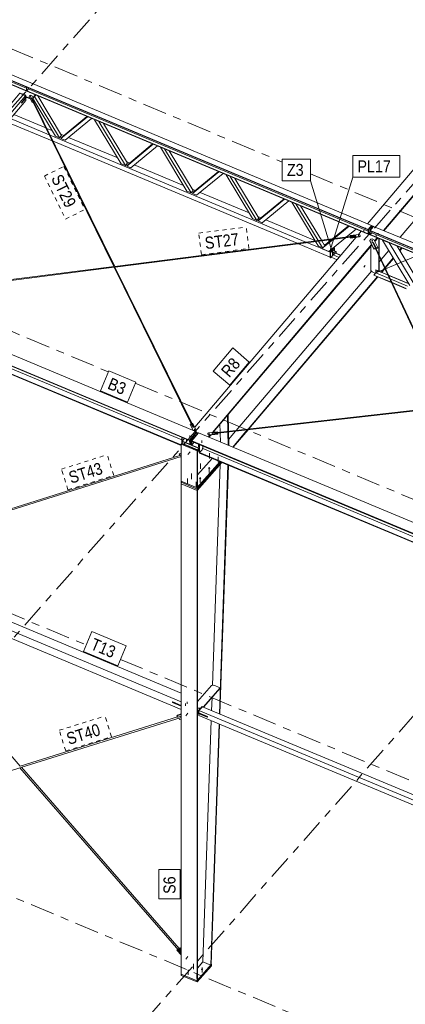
# Model space of a CAD drawing. Header units: millimetres. Extents: x -698 to 216, y -34 to 576.
# Tile 16 of 88: x -441 to -393, y 171 to 294. Entities that reach past the tile are written whole.
import ezdxf

# ---------------------------------------------------------------- set-up
doc = ezdxf.new("R2010")
doc.units = ezdxf.units.MM
for name, pattern in [('XKITLINE00', [0]), ('XKITLINE02', [4, 2, -2]), ('XKITLINE03', [6, 3, -1, 1, -1]), ('XKITLINE04', [3, 0.5, -0.5, 0.5, -0.5, 0.5, -0.5])]:
    doc.linetypes.add(name, pattern=pattern)
for name, color, linetype, lineweight in [('Element', 2, 'Continuous', 0), ('Spoina', 1, 'Continuous', 0), ('Znak elementu', 2, 'Continuous', 0), ('Śruba', 3, 'Continuous', 0)]:
    doc.layers.add(name, color=color, linetype=linetype, lineweight=lineweight)
doc.styles.add('ARIAL', font='ARIAL.TTF')

msp = doc.modelspace()

# ---------------------------------------------------------------- hatches: boundary and pattern name
at = {"layer": 'Śruba'}
for points in [[(-441.07, 284.85), (-441.08, 284.85), (-441.09, 284.86), (-441.1, 284.86), (-441.11, 284.87), (-441.12, 284.87), (-441.12, 284.88), (-441.12, 284.89), (-441.12, 284.9), (-441.12, 284.91), (-441.11, 284.91), (-441.11, 284.92), (-441.1, 284.93), (-441.09, 284.93), (-441.08, 284.93), (-441.06, 284.93), (-441.05, 284.93), (-441.04, 284.93), (-441.03, 284.93), (-441.02, 284.92), (-441.02, 284.92), (-441.01, 284.91), (-441.01, 284.9), (-441, 284.89), (-441.01, 284.89), (-441.01, 284.88), (-441.01, 284.87), (-441.02, 284.86), (-441.03, 284.86), (-441.04, 284.85), (-441.05, 284.85), (-441.06, 284.85)], [(-440.79, 284.73), (-440.8, 284.73), (-440.81, 284.74), (-440.82, 284.74), (-440.83, 284.75), (-440.83, 284.76), (-440.84, 284.76), (-440.84, 284.77), (-440.84, 284.78), (-440.83, 284.79), (-440.83, 284.79), (-440.82, 284.8), (-440.81, 284.81), (-440.8, 284.81), (-440.79, 284.81), (-440.78, 284.81), (-440.77, 284.81), (-440.76, 284.81), (-440.75, 284.81), (-440.74, 284.8), (-440.73, 284.8), (-440.72, 284.79), (-440.72, 284.78), (-440.72, 284.77), (-440.72, 284.77), (-440.72, 284.76), (-440.73, 284.75), (-440.74, 284.74), (-440.75, 284.74), (-440.76, 284.74), (-440.77, 284.73), (-440.78, 284.73)], [(-440.12, 284.57), (-440.13, 284.57), (-440.14, 284.58), (-440.15, 284.58), (-440.16, 284.59), (-440.16, 284.6), (-440.16, 284.6), (-440.17, 284.61), (-440.16, 284.62), (-440.16, 284.63), (-440.16, 284.64), (-440.15, 284.64), (-440.14, 284.65), (-440.13, 284.65), (-440.12, 284.65), (-440.11, 284.65), (-440.1, 284.65), (-440.09, 284.65), (-440.08, 284.65), (-440.07, 284.64), (-440.06, 284.64), (-440.05, 284.63), (-440.05, 284.62), (-440.05, 284.61), (-440.05, 284.61), (-440.05, 284.6), (-440.06, 284.59), (-440.07, 284.59), (-440.07, 284.58), (-440.08, 284.58), (-440.09, 284.57), (-440.11, 284.57)], [(-398.55, 267.8), (-398.56, 267.81), (-398.57, 267.81), (-398.58, 267.82), (-398.59, 267.82), (-398.59, 267.83), (-398.6, 267.84), (-398.6, 267.84), (-398.6, 267.85), (-398.59, 267.86), (-398.59, 267.87), (-398.58, 267.87), (-398.57, 267.88), (-398.56, 267.88), (-398.55, 267.89), (-398.54, 267.89), (-398.53, 267.89), (-398.52, 267.88), (-398.51, 267.88), (-398.5, 267.88), (-398.49, 267.87), (-398.49, 267.86), (-398.48, 267.86), (-398.48, 267.85), (-398.48, 267.84), (-398.49, 267.83), (-398.49, 267.82), (-398.5, 267.82), (-398.51, 267.81), (-398.52, 267.81), (-398.53, 267.81), (-398.54, 267.8)], [(-399.19, 267.2), (-399.2, 267.2), (-399.21, 267.2), (-399.22, 267.21), (-399.22, 267.21), (-399.23, 267.22), (-399.23, 267.23), (-399.23, 267.23), (-399.23, 267.24), (-399.23, 267.25), (-399.22, 267.26), (-399.22, 267.26), (-399.21, 267.27), (-399.2, 267.27), (-399.19, 267.28), (-399.18, 267.28), (-399.16, 267.28), (-399.15, 267.27), (-399.14, 267.27), (-399.13, 267.27), (-399.13, 267.26), (-399.12, 267.25), (-399.12, 267.25), (-399.12, 267.24), (-399.12, 267.23), (-399.12, 267.22), (-399.13, 267.21), (-399.13, 267.21), (-399.14, 267.2), (-399.15, 267.2), (-399.16, 267.2), (-399.17, 267.19)], [(-397.48, 266.54), (-397.49, 266.54), (-397.5, 266.54), (-397.51, 266.55), (-397.52, 266.55), (-397.53, 266.55), (-397.53, 266.56), (-397.54, 266.56), (-397.55, 266.56), (-397.55, 266.57), (-397.56, 266.57), (-397.56, 266.58), (-397.56, 266.59), (-397.57, 266.59), (-397.57, 266.6), (-397.57, 266.6), (-397.57, 266.61), (-397.57, 266.62), (-397.57, 266.62), (-397.56, 266.63), (-397.56, 266.64), (-397.55, 266.64), (-397.55, 266.65), (-397.54, 266.65), (-397.54, 266.66), (-397.53, 266.66), (-397.52, 266.66), (-397.51, 266.67), (-397.51, 266.67), (-397.5, 266.67), (-397.49, 266.67), (-397.48, 266.67), (-397.47, 266.67), (-397.46, 266.67), (-397.45, 266.67), (-397.44, 266.67), (-397.44, 266.67), (-397.43, 266.66), (-397.42, 266.66), (-397.41, 266.65), (-397.41, 266.65), (-397.4, 266.64), (-397.4, 266.64), (-397.39, 266.63), (-397.39, 266.63), (-397.39, 266.62), (-397.39, 266.62), (-397.39, 266.61), (-397.39, 266.6), (-397.39, 266.6), (-397.39, 266.59), (-397.39, 266.58), (-397.4, 266.58), (-397.4, 266.57), (-397.41, 266.57), (-397.41, 266.56), (-397.42, 266.56), (-397.43, 266.55), (-397.43, 266.55), (-397.44, 266.55), (-397.45, 266.55), (-397.46, 266.54), (-397.47, 266.54), (-397.48, 266.54)], [(-396.98, 267.15), (-396.99, 267.15), (-397, 267.16), (-397.01, 267.16), (-397.02, 267.17), (-397.03, 267.17), (-397.03, 267.18), (-397.03, 267.19), (-397.03, 267.2), (-397.03, 267.21), (-397.02, 267.21), (-397.02, 267.22), (-397.01, 267.22), (-397, 267.23), (-396.99, 267.23), (-396.97, 267.23), (-396.96, 267.23), (-396.95, 267.23), (-396.94, 267.23), (-396.93, 267.22), (-396.93, 267.22), (-396.92, 267.21), (-396.92, 267.2), (-396.92, 267.19), (-396.92, 267.18), (-396.92, 267.18), (-396.92, 267.17), (-396.93, 267.16), (-396.94, 267.16), (-396.95, 267.15), (-396.96, 267.15), (-396.97, 267.15)], [(-402.19, 264.94), (-402.18, 264.93), (-402.17, 264.92), (-402.17, 264.91), (-402.17, 264.9), (-402.17, 264.89), (-402.17, 264.89), (-402.17, 264.88), (-402.18, 264.88), (-402.19, 264.87), (-402.2, 264.87), (-402.2, 264.87), (-402.21, 264.88), (-402.22, 264.88), (-402.23, 264.89), (-402.24, 264.89), (-402.25, 264.9), (-402.26, 264.91), (-402.26, 264.92), (-402.27, 264.93), (-402.27, 264.94), (-402.27, 264.94), (-402.27, 264.95), (-402.26, 264.96), (-402.26, 264.96), (-402.25, 264.97), (-402.24, 264.97), (-402.23, 264.97), (-402.22, 264.96), (-402.21, 264.96), (-402.2, 264.95), (-402.19, 264.95)], [(-396.86, 262.71), (-396.85, 262.7), (-396.85, 262.69), (-396.84, 262.69), (-396.84, 262.68), (-396.84, 262.67), (-396.84, 262.66), (-396.85, 262.66), (-396.85, 262.65), (-396.86, 262.65), (-396.87, 262.65), (-396.88, 262.65), (-396.89, 262.65), (-396.9, 262.65), (-396.91, 262.66), (-396.91, 262.67), (-396.92, 262.67), (-396.93, 262.68), (-396.93, 262.69), (-396.94, 262.7), (-396.94, 262.71), (-396.94, 262.72), (-396.94, 262.73), (-396.93, 262.73), (-396.93, 262.74), (-396.92, 262.74), (-396.91, 262.74), (-396.9, 262.74), (-396.89, 262.74), (-396.89, 262.73), (-396.88, 262.73), (-396.87, 262.72)], [(-419.68, 243.04), (-419.69, 243.04), (-419.7, 243.04), (-419.71, 243.05), (-419.72, 243.05), (-419.72, 243.06), (-419.73, 243.07), (-419.73, 243.08), (-419.73, 243.08), (-419.73, 243.09), (-419.72, 243.1), (-419.71, 243.11), (-419.7, 243.11), (-419.69, 243.12), (-419.68, 243.12), (-419.67, 243.12), (-419.66, 243.12), (-419.65, 243.12), (-419.64, 243.11), (-419.63, 243.11), (-419.62, 243.1), (-419.62, 243.09), (-419.61, 243.09), (-419.61, 243.08), (-419.61, 243.07), (-419.62, 243.06), (-419.62, 243.06), (-419.63, 243.05), (-419.64, 243.04), (-419.65, 243.04), (-419.66, 243.04), (-419.67, 243.04)], [(-417.82, 242.49), (-417.83, 242.49), (-417.84, 242.49), (-417.85, 242.5), (-417.86, 242.5), (-417.86, 242.51), (-417.87, 242.52), (-417.87, 242.52), (-417.87, 242.53), (-417.86, 242.54), (-417.86, 242.55), (-417.85, 242.55), (-417.84, 242.56), (-417.83, 242.56), (-417.82, 242.57), (-417.81, 242.57), (-417.8, 242.57), (-417.79, 242.56), (-417.78, 242.56), (-417.77, 242.56), (-417.76, 242.55), (-417.76, 242.54), (-417.75, 242.54), (-417.75, 242.53), (-417.75, 242.52), (-417.76, 242.51), (-417.76, 242.5), (-417.77, 242.5), (-417.78, 242.49), (-417.79, 242.49), (-417.8, 242.49), (-417.81, 242.48)], [(-420.67, 241.68), (-420.68, 241.68), (-420.68, 241.68), (-420.69, 241.68), (-420.7, 241.68), (-420.7, 241.69), (-420.71, 241.69), (-420.71, 241.69), (-420.72, 241.7), (-420.72, 241.7), (-420.73, 241.7), (-420.73, 241.71), (-420.73, 241.71), (-420.74, 241.72), (-420.74, 241.72), (-420.74, 241.73), (-420.74, 241.73), (-420.74, 241.74), (-420.73, 241.74), (-420.73, 241.75), (-420.73, 241.75), (-420.73, 241.76), (-420.72, 241.76), (-420.72, 241.77), (-420.71, 241.77), (-420.71, 241.77), (-420.7, 241.78), (-420.69, 241.78), (-420.69, 241.78), (-420.68, 241.78), (-420.67, 241.78), (-420.66, 241.78), (-420.66, 241.78), (-420.65, 241.78), (-420.64, 241.78), (-420.64, 241.78), (-420.63, 241.78), (-420.62, 241.78), (-420.62, 241.77), (-420.61, 241.77), (-420.61, 241.77), (-420.6, 241.76), (-420.6, 241.76), (-420.59, 241.75), (-420.59, 241.75), (-420.59, 241.74), (-420.59, 241.74), (-420.59, 241.73), (-420.59, 241.73), (-420.59, 241.72), (-420.59, 241.72), (-420.59, 241.71), (-420.6, 241.71), (-420.6, 241.7), (-420.6, 241.7), (-420.61, 241.69), (-420.61, 241.69), (-420.62, 241.69), (-420.63, 241.68), (-420.63, 241.68), (-420.64, 241.68), (-420.65, 241.68), (-420.65, 241.68), (-420.66, 241.68)], [(-419.17, 241.05), (-419.18, 241.05), (-419.19, 241.05), (-419.19, 241.06), (-419.2, 241.06), (-419.21, 241.06), (-419.21, 241.06), (-419.22, 241.07), (-419.22, 241.07), (-419.23, 241.07), (-419.23, 241.08), (-419.24, 241.08), (-419.24, 241.09), (-419.24, 241.09), (-419.24, 241.1), (-419.24, 241.1), (-419.24, 241.11), (-419.24, 241.11), (-419.24, 241.12), (-419.24, 241.12), (-419.23, 241.13), (-419.23, 241.13), (-419.23, 241.14), (-419.22, 241.14), (-419.21, 241.15), (-419.21, 241.15), (-419.2, 241.15), (-419.2, 241.15), (-419.19, 241.16), (-419.18, 241.16), (-419.18, 241.16), (-419.17, 241.16), (-419.16, 241.16), (-419.15, 241.16), (-419.15, 241.16), (-419.14, 241.16), (-419.13, 241.15), (-419.13, 241.15), (-419.12, 241.15), (-419.11, 241.14), (-419.11, 241.14), (-419.1, 241.14), (-419.1, 241.13), (-419.1, 241.13), (-419.1, 241.12), (-419.09, 241.12), (-419.09, 241.11), (-419.09, 241.11), (-419.09, 241.1), (-419.09, 241.1), (-419.09, 241.09), (-419.1, 241.09), (-419.1, 241.08), (-419.1, 241.08), (-419.11, 241.07), (-419.11, 241.07), (-419.12, 241.07), (-419.12, 241.06), (-419.13, 241.06), (-419.14, 241.06), (-419.14, 241.06), (-419.15, 241.05), (-419.16, 241.05), (-419.17, 241.05)], [(-417.84, 238.13), (-417.85, 238.13), (-417.86, 238.13), (-417.88, 238.13), (-417.89, 238.14), (-417.9, 238.14), (-417.91, 238.15), (-417.92, 238.15), (-417.93, 238.16), (-417.94, 238.17), (-417.94, 238.17), (-417.95, 238.18), (-417.95, 238.19), (-417.96, 238.2), (-417.96, 238.21), (-417.96, 238.22), (-417.96, 238.23), (-417.96, 238.23), (-417.95, 238.24), (-417.95, 238.25), (-417.94, 238.26), (-417.94, 238.27), (-417.93, 238.27), (-417.92, 238.28), (-417.91, 238.29), (-417.9, 238.29), (-417.89, 238.3), (-417.88, 238.3), (-417.86, 238.3), (-417.85, 238.31), (-417.84, 238.31), (-417.83, 238.31), (-417.81, 238.31), (-417.8, 238.31), (-417.79, 238.3), (-417.77, 238.3), (-417.76, 238.3), (-417.75, 238.29), (-417.74, 238.29), (-417.73, 238.28), (-417.72, 238.27), (-417.72, 238.27), (-417.71, 238.26), (-417.7, 238.25), (-417.7, 238.24), (-417.7, 238.23), (-417.69, 238.23), (-417.69, 238.22), (-417.69, 238.21), (-417.7, 238.2), (-417.7, 238.19), (-417.7, 238.18), (-417.71, 238.17), (-417.72, 238.17), (-417.72, 238.16), (-417.73, 238.15), (-417.74, 238.15), (-417.75, 238.14), (-417.76, 238.14), (-417.77, 238.13), (-417.79, 238.13), (-417.8, 238.13), (-417.81, 238.13), (-417.83, 238.12)], [(-418.96, 236.85), (-418.98, 236.85), (-418.99, 236.85), (-419, 236.86), (-419.01, 236.86), (-419.02, 236.87), (-419.03, 236.87), (-419.04, 236.88), (-419.05, 236.88), (-419.06, 236.89), (-419.07, 236.9), (-419.07, 236.91), (-419.08, 236.91), (-419.08, 236.92), (-419.08, 236.93), (-419.08, 236.94), (-419.08, 236.95), (-419.08, 236.96), (-419.08, 236.97), (-419.07, 236.98), (-419.07, 236.98), (-419.06, 236.99), (-419.05, 237), (-419.04, 237.01), (-419.03, 237.01), (-419.02, 237.02), (-419.01, 237.02), (-419, 237.03), (-418.99, 237.03), (-418.98, 237.03), (-418.96, 237.03), (-418.95, 237.03), (-418.94, 237.03), (-418.92, 237.03), (-418.91, 237.03), (-418.9, 237.03), (-418.89, 237.02), (-418.88, 237.02), (-418.87, 237.01), (-418.86, 237.01), (-418.85, 237), (-418.84, 236.99), (-418.83, 236.98), (-418.83, 236.98), (-418.82, 236.97), (-418.82, 236.96), (-418.82, 236.95), (-418.82, 236.94), (-418.82, 236.93), (-418.82, 236.92), (-418.82, 236.91), (-418.83, 236.91), (-418.83, 236.9), (-418.84, 236.89), (-418.85, 236.88), (-418.86, 236.88), (-418.87, 236.87), (-418.88, 236.87), (-418.89, 236.86), (-418.9, 236.86), (-418.91, 236.85), (-418.92, 236.85), (-418.94, 236.85), (-418.95, 236.85)], [(-419.26, 207.94), (-419.28, 207.95), (-419.29, 207.95), (-419.29, 207.95), (-419.3, 207.96), (-419.31, 207.97), (-419.31, 207.98), (-419.31, 207.98), (-419.31, 207.99), (-419.31, 208), (-419.3, 208.01), (-419.29, 208.01), (-419.29, 208.02), (-419.28, 208.02), (-419.26, 208.02), (-419.25, 208.02), (-419.24, 208.02), (-419.23, 208.02), (-419.22, 208.02), (-419.21, 208.01), (-419.2, 208.01), (-419.2, 208), (-419.2, 207.99), (-419.19, 207.98), (-419.2, 207.98), (-419.2, 207.97), (-419.2, 207.96), (-419.21, 207.95), (-419.22, 207.95), (-419.23, 207.95), (-419.24, 207.94), (-419.25, 207.94)], [(-419.09, 208.14), (-419.1, 208.14), (-419.11, 208.15), (-419.12, 208.15), (-419.13, 208.16), (-419.13, 208.16), (-419.14, 208.17), (-419.14, 208.18), (-419.14, 208.19), (-419.13, 208.19), (-419.13, 208.2), (-419.12, 208.21), (-419.11, 208.21), (-419.1, 208.22), (-419.09, 208.22), (-419.08, 208.22), (-419.07, 208.22), (-419.06, 208.22), (-419.05, 208.21), (-419.04, 208.21), (-419.03, 208.2), (-419.03, 208.19), (-419.02, 208.19), (-419.02, 208.18), (-419.02, 208.17), (-419.03, 208.16), (-419.03, 208.16), (-419.04, 208.15), (-419.05, 208.15), (-419.06, 208.14), (-419.07, 208.14), (-419.08, 208.14)], [(-418.73, 175.64), (-418.74, 175.64), (-418.76, 175.64), (-418.77, 175.65), (-418.78, 175.65), (-418.79, 175.65), (-418.8, 175.66), (-418.81, 175.67), (-418.82, 175.67), (-418.83, 175.68), (-418.83, 175.69), (-418.84, 175.7), (-418.84, 175.7), (-418.85, 175.71), (-418.85, 175.72), (-418.85, 175.73), (-418.85, 175.74), (-418.85, 175.75), (-418.84, 175.76), (-418.84, 175.77), (-418.83, 175.77), (-418.83, 175.78), (-418.82, 175.79), (-418.81, 175.8), (-418.8, 175.8), (-418.79, 175.81), (-418.78, 175.81), (-418.77, 175.82), (-418.76, 175.82), (-418.74, 175.82), (-418.73, 175.82), (-418.72, 175.82), (-418.7, 175.82), (-418.69, 175.82), (-418.68, 175.82), (-418.67, 175.82), (-418.65, 175.81), (-418.64, 175.81), (-418.63, 175.8), (-418.62, 175.8), (-418.61, 175.79), (-418.61, 175.78), (-418.6, 175.77), (-418.59, 175.77), (-418.59, 175.76), (-418.59, 175.75), (-418.58, 175.74), (-418.58, 175.73), (-418.58, 175.72), (-418.59, 175.71), (-418.59, 175.7), (-418.59, 175.7), (-418.6, 175.69), (-418.61, 175.68), (-418.61, 175.67), (-418.62, 175.67), (-418.63, 175.66), (-418.64, 175.65), (-418.65, 175.65), (-418.67, 175.65), (-418.68, 175.64), (-418.69, 175.64), (-418.7, 175.64), (-418.72, 175.64)]]:
    msp.add_hatch(color=256, dxfattribs=at).paths.add_polyline_path(points, flags=17)

# ---------------------------------------------------------------- linework, layer by layer
at = {"layer": 'Element', "linetype": 'XKITLINE00', "lineweight": 0}
for p, q in [((-397.99, 267.98), (-483.23, 303.58)), ((-397.99, 267.93), (-483.23, 303.53)), ((-483.01, 303.3), (-440.63, 285.6)), ((-482.79, 304.09), (-397.56, 268.49)), ((-397.98, 267.46), (-483.22, 303.06)), ((-397.98, 267.41), (-483.21, 303.02)), ((-398.07, 268.7), (-376.15, 294.52)), ((-396.07, 267.86), (-374.16, 293.69)), ((-396.01, 267.84), (-374.1, 293.66)), ((-394.01, 267.01), (-374.89, 289.54)), ((-462.14, 260.59), (-441.45, 284.97)), ((-441.43, 284.99), (-441.45, 284.97)), ((-440.74, 284.67), (-441.45, 284.97)), ((-441.45, 284.97), (-440.74, 284.67)), ((-440.72, 284.69), (-441.43, 284.99)), ((-440.62, 285.28), (-440.63, 285.74)), ((-440.62, 285.28), (-440.57, 285.25)), ((-440.58, 285.72), (-440.57, 285.25)), ((-440.57, 285.25), (-440.45, 285.39)), ((-440.45, 285.39), (-440.37, 285.61)), ((-440.41, 285.51), (-397.99, 267.79)), ((-440.37, 285.61), (-440.37, 285.63)), ((-461.43, 260.29), (-440.74, 284.67)), ((-440.72, 284.08), (-461.05, 260.13)), ((-441.25, 283.75), (-440.64, 284.47)), ((-440.73, 284.41), (-441.25, 283.8)), ((-441.25, 283.73), (-440.73, 284.34)), ((-441.25, 283.8), (-441.25, 283.73)), ((-440.72, 284.69), (-440.74, 284.67)), ((-440.73, 284.41), (-440.74, 284.67)), ((-440.74, 284.67), (-440.73, 284.41)), ((-440.74, 284.35), (-440.73, 284.34)), ((-440.74, 284.35), (-440.73, 284.34)), ((-440.73, 284.41), (-440.71, 284.43)), ((-440.73, 284.37), (-440.71, 284.36)), ((-440.73, 284.34), (-440.71, 284.36)), ((-440.73, 284.34), (-440.72, 284.08)), ((-440.73, 284.34), (-440.72, 284.08)), ((-440.71, 284.43), (-440.72, 284.69)), ((-440.72, 284.57), (-440.25, 284.38)), ((-440.72, 284.5), (-440.24, 284.31)), ((-440.72, 284.08), (-440.71, 284.1)), ((-440.71, 284.46), (-440.69, 284.49)), ((-440.71, 284.36), (-440.71, 284.1)), ((-440.3, 284.63), (-440.25, 284.7)), ((-440.3, 284.57), (-440.3, 284.63)), ((-439.93, 283.88), (-440.3, 284.63)), ((-440.3, 284.57), (-439.93, 283.82)), ((-440.25, 284.7), (-440.07, 284.75)), ((-440.24, 284.31), (-440.25, 284.38)), ((-440.25, 284.38), (-440.21, 284.38)), ((-440.24, 284.31), (-440.18, 284.32)), ((-440.07, 284.75), (-439.97, 284.71)), ((-440.03, 284.35), (-440, 284.36)), ((-440.03, 284.35), (-439.81, 283.91)), ((-439.98, 284.37), (-440.02, 284.35)), ((-440.02, 284.35), (-440.02, 284.34)), ((-439.95, 284.37), (-439.98, 284.37)), ((-439.97, 284.71), (-439.6, 283.96)), ((-439.97, 284.37), (-439.94, 284.38)), ((-439.94, 284.35), (-439.95, 284.37)), ((-439.94, 284.35), (-439.94, 284.38)), ((-439.72, 283.93), (-439.94, 284.38)), ((-429.62, 263.38), (-439.94, 284.35)), ((-439.81, 283.91), (-439.93, 283.88)), ((-439.93, 283.82), (-439.93, 283.88)), ((-439.93, 283.82), (-439.81, 283.85)), ((-439.84, 284.45), (-439.79, 284.46)), ((-439.81, 284.39), (-439.79, 284.39)), ((-439.81, 283.85), (-439.81, 283.91)), ((-429.72, 263.37), (-439.81, 283.88)), ((-439.79, 284.46), (-439.53, 284.77)), ((-439.79, 284.39), (-439.48, 284.75)), ((-439.79, 284.39), (-439.79, 284.46)), ((-439.6, 283.96), (-439.72, 283.93)), ((-439.72, 283.9), (-439.72, 283.93)), ((-439.71, 283.88), (-439.6, 283.9)), ((-436.5, 279.4), (-439.62, 284.58)), ((-439.6, 283.9), (-439.6, 283.96)), ((-437.01, 279.61), (-439.6, 283.9)), ((-439.22, 284.64), (-436.24, 279.69)), ((-443.02, 281.38), (-437.44, 279.05)), ((-442.64, 281.83), (-437.81, 279.81)), ((-442.22, 282.32), (-438.23, 280.66)), ((-436.32, 279.33), (-433.01, 282.05)), ((-436.06, 279.62), (-433.08, 282.07)), ((-432.5, 281.83), (-435.8, 279.11)), ((-428.81, 276.19), (-432.12, 281.67)), ((-428.29, 275.97), (-431.6, 281.46)), ((-431.02, 281.21), (-428.03, 276.27)), ((-438.09, 280.6), (-437.45, 280.33)), ((-437.68, 279.76), (-405.75, 266.42)), ((-437.31, 279), (-406.85, 266.28)), ((-436.5, 279.4), (-437.01, 279.61)), ((-436.24, 279.69), (-436.5, 279.4)), ((-436.34, 279.87), (-435.96, 279.71)), ((-436.32, 279.33), (-436.06, 279.62)), ((-435.8, 279.11), (-436.32, 279.33)), ((-435.37, 279.47), (-429.24, 276.91)), ((-504.64, 278.34), (-419.41, 242.74)), ((-428.12, 275.9), (-424.81, 278.62)), ((-427.86, 276.19), (-424.88, 278.65)), ((-424.29, 278.4), (-427.6, 275.68)), ((-420.61, 272.76), (-423.92, 278.25)), ((-420.09, 272.55), (-423.4, 278.03)), ((-422.82, 277.79), (-419.83, 272.84)), ((-505.51, 277.33), (-420.27, 241.72)), ((-505.5, 277.27), (-420.27, 241.66)), ((-428.03, 276.27), (-428.29, 275.97)), ((-428.14, 276.45), (-427.75, 276.28)), ((-504.54, 275.87), (-421.33, 241.12)), ((-504.54, 275.81), (-421.33, 241.06)), ((-428.29, 275.97), (-428.81, 276.19)), ((-428.12, 275.9), (-427.86, 276.19)), ((-427.6, 275.68), (-428.12, 275.9)), ((-427.17, 276.04), (-421.04, 273.48)), ((-419.92, 272.47), (-416.61, 275.19)), ((-419.66, 272.77), (-416.67, 275.22)), ((-416.09, 274.98), (-419.4, 272.26)), ((-412.41, 269.34), (-415.72, 274.82)), ((-411.89, 269.12), (-415.2, 274.6)), ((-414.61, 274.36), (-411.63, 269.41)), ((-420.09, 272.55), (-420.61, 272.76)), ((-419.83, 272.84), (-420.09, 272.55)), ((-419.94, 273.02), (-419.55, 272.86)), ((-419.92, 272.47), (-419.66, 272.77)), ((-418.97, 272.61), (-412.84, 270.05)), ((-419.4, 272.26), (-419.92, 272.47)), ((-411.72, 269.05), (-408.41, 271.77)), ((-411.46, 269.34), (-408.47, 271.8)), ((-407.89, 271.55), (-411.2, 268.83)), ((-404.6, 266.57), (-407.51, 271.39)), ((-404.24, 266.61), (-407, 271.18)), ((-403.83, 266.66), (-406.41, 270.93)), ((-411.89, 269.12), (-412.41, 269.34)), ((-411.63, 269.41), (-411.89, 269.12)), ((-411.74, 269.59), (-411.35, 269.43)), ((-411.72, 269.05), (-411.46, 269.34)), ((-411.2, 268.83), (-411.72, 269.05)), ((-410.77, 269.19), (-404.64, 266.63)), ((-402.42, 266.84), (-400.46, 268.45)), ((-402.23, 266.87), (-400.36, 268.41)), ((-400.68, 267.06), (-399.49, 268.04)), ((-399.49, 268.04), (-400.36, 268.41)), ((-400.36, 268.41), (-400.36, 268.41)), ((-399.49, 268.04), (-399.49, 268.04)), ((-399.2, 267.36), (-398.85, 267.78)), ((-397.56, 268.49), (-397.99, 267.98)), ((-397.99, 267.96), (-397.56, 268.47)), ((-397.99, 267.98), (-397.99, 267.93)), ((-397.98, 267.43), (-397.99, 267.96)), ((-397.93, 267.94), (-397.99, 267.96)), ((-397.5, 268.45), (-397.93, 267.94)), ((-397.92, 267.41), (-397.93, 267.94)), ((-397.79, 267.88), (-397.36, 268.39)), ((-397.78, 267.35), (-397.79, 267.88)), ((-397.79, 267.88), (-397.74, 267.85)), ((-397.74, 267.87), (-397.3, 268.38)), ((-312.5, 232.27), (-397.74, 267.87)), ((-397.74, 267.87), (-397.73, 267.82)), ((-397.72, 267.32), (-397.74, 267.85)), ((-312.5, 232.22), (-397.73, 267.82)), ((-397.56, 268.47), (-397.56, 268.49)), ((-397.56, 268.47), (-397.5, 268.45)), ((-397.52, 267.73), (-397.52, 267.59)), ((-397.5, 268.22), (-397.5, 268.45)), ((-397.36, 268.39), (-397.31, 268.37)), ((-397.3, 268.38), (-312.07, 232.78)), ((-429.62, 263.38), (-399.55, 267.21)), ((-429.57, 263.28), (-400.19, 267.03)), ((-419.6, 243.32), (-399.5, 267.01)), ((-404.2, 265.91), (-404.54, 266.47)), ((-403.69, 265.69), (-404.18, 266.52)), ((-403.43, 265.99), (-403.78, 266.57)), ((-403.77, 265.6), (-402.37, 266.75)), ((-403.34, 266.09), (-402.56, 266.72)), ((-402.91, 265.24), (-400.83, 266.95)), ((-400.23, 267.23), (-399.12, 267.37)), ((-400.23, 267.17), (-400.23, 267.23)), ((-400.21, 267.14), (-400.23, 267.23)), ((-400.22, 267.12), (-400.23, 267.17)), ((-399.55, 267.22), (-400.21, 267.14)), ((-400.21, 267.12), (-400.21, 267.14)), ((-400.19, 267.07), (-399.54, 267.15)), ((-400.19, 267.01), (-400.19, 267.07)), ((-400.17, 266.98), (-400.19, 267.07)), ((-400.17, 266.92), (-400.19, 267.01)), ((-399.06, 267.12), (-400.17, 266.98)), ((-399.06, 267.07), (-400.17, 266.92)), ((-400.17, 266.92), (-400.17, 266.98)), ((-399.55, 267.21), (-399.55, 267.22)), ((-399.55, 267.2), (-399.55, 267.22)), ((-399.54, 267.2), (-399.55, 267.21)), ((-399.54, 267.16), (-399.54, 267.2)), ((-399.54, 267.15), (-399.54, 267.17)), ((-399.54, 267.15), (-399.54, 267.16)), ((-399.12, 267.37), (-399.02, 267.32)), ((-399, 267.19), (-399.06, 267.12)), ((-399.06, 267.07), (-398.99, 267.13)), ((-399.06, 267.07), (-399.06, 267.12)), ((-399.02, 267.32), (-399, 267.19)), ((-398.99, 267.13), (-399, 267.19)), ((-397.98, 267.41), (-397.98, 267.46)), ((-397.97, 267.43), (-397.98, 267.41)), ((-397.92, 267.41), (-397.98, 267.43)), ((-397.79, 267.57), (-397.92, 267.41)), ((-397.78, 267.35), (-397.72, 267.32)), ((-397.76, 266.63), (-397.66, 266.78)), ((-397.76, 266.54), (-397.76, 266.63)), ((-397.29, 265.63), (-397.76, 266.63)), ((-397.76, 266.54), (-397.29, 265.53)), ((-397.52, 267.59), (-397.72, 267.35)), ((-312.49, 231.75), (-397.72, 267.35)), ((-397.72, 267.35), (-397.72, 267.31)), ((-312.49, 231.7), (-397.72, 267.31)), ((-397.66, 266.78), (-397.48, 266.82)), ((-397.52, 267.59), (-355.14, 249.89)), ((-397.48, 266.82), (-397.27, 266.75)), ((-397.27, 266.75), (-396.8, 265.75)), ((-397.18, 266.56), (-396.85, 266.94)), ((-397.15, 266.49), (-396.79, 266.92)), ((-396.66, 264.91), (-396.66, 266.86)), ((-396.61, 264.8), (-396.61, 266.84)), ((-396.21, 266.67), (-395.35, 266.31)), ((-396.21, 266.67), (-396.21, 266.67)), ((-396.21, 266.67), (-392.79, 261.01)), ((-417.43, 242.69), (-397.56, 266.11)), ((-417.34, 242.7), (-397.53, 266.05)), ((-406.67, 266.2), (-402.71, 264.55)), ((-405.56, 266.34), (-403.77, 265.6)), ((-403.69, 265.69), (-404.2, 265.91)), ((-403.77, 265.6), (-403.69, 265.69)), ((-403.77, 265.6), (-402.91, 265.24)), ((-403.71, 265.57), (-402.71, 265.15)), ((-403.53, 266.17), (-403.34, 266.09)), ((-403.43, 265.99), (-403.34, 266.09)), ((-402.23, 265.69), (-402.71, 265.15)), ((-402.19, 265.67), (-402.67, 265.13)), ((-402.4, 265.43), (-402.45, 265.37)), ((-402.45, 264.71), (-402.45, 265.37)), ((-402.45, 265.37), (-402.03, 265.19)), ((-401.98, 265.25), (-402.4, 265.43)), ((-402.37, 265.68), (-402.28, 265.64)), ((-402.19, 265.67), (-402.23, 265.69)), ((-402.19, 265.34), (-402.19, 265.67)), ((-401.98, 265.25), (-402.03, 265.19)), ((-401.98, 265.02), (-401.98, 265.25)), ((-397.64, 265.92), (-397.64, 262.87)), ((-397.31, 266.37), (-397.41, 266.34)), ((-397.41, 266.34), (-397.09, 265.68)), ((-397.36, 266.33), (-397.39, 266.31)), ((-397.32, 266.32), (-397.36, 266.33)), ((-397.31, 266.3), (-397.32, 266.32)), ((-397.31, 266.3), (-397.31, 266.37)), ((-397, 265.7), (-397.31, 266.37)), ((-387.79, 245.97), (-397.31, 266.3)), ((-397.09, 265.68), (-397.29, 265.63)), ((-397.29, 265.53), (-397.29, 265.63)), ((-397.29, 265.53), (-397.09, 265.58)), ((-397.09, 265.58), (-397.09, 265.68)), ((-387.89, 245.96), (-397.09, 265.61)), ((-396.8, 265.75), (-397, 265.7)), ((-397, 265.63), (-397, 265.7)), ((-396.99, 265.61), (-396.8, 265.65)), ((-396.8, 265.65), (-396.8, 265.75)), ((-396.35, 264.25), (-395.41, 265.35)), ((-395.35, 266.31), (-395.35, 266.31)), ((-395.35, 266.31), (-391.93, 260.65)), ((-391.5, 261.14), (-394.38, 265.91)), ((-394.06, 265.39), (-393.82, 265.68)), ((-394.03, 265.33), (-393.76, 265.65)), ((-402.71, 264.48), (-402.71, 265.15)), ((-402.71, 265.15), (-402.67, 265.13)), ((-402.67, 264.47), (-402.71, 264.48)), ((-402.67, 265.13), (-402.67, 264.47)), ((-402.67, 264.47), (-402.61, 264.53)), ((-402.36, 264.82), (-402.61, 264.54)), ((-402.61, 264.54), (-401.86, 264.22)), ((-402.61, 264.54), (-402.61, 264.52)), ((-402.61, 264.52), (-401.87, 264.21)), ((-402.35, 265.17), (-402.36, 265.16)), ((-402.36, 265.16), (-401.41, 264.76)), ((-402.36, 265.16), (-402.36, 264.82)), ((-402.36, 264.82), (-401.62, 264.51)), ((-402.35, 265.17), (-401.39, 264.78)), ((-402.03, 265.19), (-402.03, 265.04)), ((-396.66, 262.8), (-396.66, 264.69)), ((-396.61, 262.78), (-396.61, 264.58)), ((-396.61, 263.95), (-396.42, 264.17)), ((-395.88, 263.25), (-394.87, 264.44)), ((-395.85, 263.18), (-394.83, 264.39)), ((-459.66, 259.55), (-429.69, 263.37)), ((-459.47, 259.48), (-429.67, 263.27)), ((-420.07, 243.76), (-429.68, 263.29)), ((-419.76, 243.34), (-429.58, 263.3)), ((-414.44, 242.93), (-397.58, 262.8)), ((-397.64, 262.87), (-397.49, 262.69)), ((-397.02, 262.95), (-397.03, 262.93)), ((-397.03, 262.93), (-395.55, 262.32)), ((-397.03, 262.93), (-397.03, 262.59)), ((-397.02, 262.95), (-395.56, 262.34)), ((-396.37, 262.68), (-395.95, 263.17)), ((-396.3, 262.65), (-395.92, 263.1)), ((-412.98, 243.1), (-396.84, 262.11)), ((-412.89, 243.11), (-396.78, 262.09)), ((-397.49, 262.69), (-397.09, 262.52)), ((-397.03, 262.59), (-397.28, 262.31)), ((-397.28, 262.31), (-395.13, 261.41)), ((-397.28, 262.31), (-397.28, 262.29)), ((-397.28, 262.29), (-395.12, 261.39)), ((-397.03, 262.59), (-395.35, 261.89)), ((-395.43, 262.29), (-392.97, 261.26)), ((-395.42, 262.26), (-392.99, 261.24)), ((-395.22, 261.83), (-393.08, 260.94)), ((-395, 261.36), (-393.23, 260.62)), ((-394.99, 261.33), (-393.23, 260.6)), ((-462.47, 258.97), (-421.26, 241.75)), ((-417.44, 242.59), (-387.87, 245.96)), ((-416.76, 242.57), (-387.85, 245.86)), ((-415.54, 244.82), (-415.47, 244.9)), ((-415.5, 242.81), (-415.54, 244.82)), ((-415.54, 244.82), (-415.54, 244.82)), ((-415.42, 242.82), (-415.47, 244.9)), ((-415.47, 244.9), (-415.47, 244.9)), ((-420.18, 243.73), (-420.06, 243.76)), ((-420.18, 243.67), (-420.18, 243.73)), ((-419.81, 242.98), (-420.18, 243.73)), ((-419.81, 242.92), (-420.18, 243.67)), ((-420.06, 243.76), (-419.84, 243.32)), ((-419.96, 243.78), (-419.85, 243.81)), ((-419.96, 243.75), (-419.96, 243.78)), ((-419.75, 243.34), (-419.96, 243.78)), ((-419.85, 243.81), (-419.48, 243.06)), ((-419.84, 243.32), (-419.75, 243.34)), ((-419.81, 243.32), (-419.79, 243.33)), ((-419.79, 243.33), (-419.78, 243.33)), ((-416.46, 242.7), (-416.48, 243.71)), ((-421.25, 241.38), (-421.26, 242.08)), ((-421.2, 241.61), (-421.21, 242.06)), ((-420.92, 241.94), (-421.2, 241.61)), ((-420.27, 241.72), (-419.41, 242.74)), ((-420.27, 241.71), (-419.41, 242.72)), ((-419.35, 242.7), (-420.21, 241.68)), ((-420.07, 241.62), (-419.21, 242.64)), ((-419.15, 242.63), (-420.01, 241.62)), ((-419.91, 242.95), (-419.86, 243.02)), ((-419.81, 242.92), (-419.81, 242.98)), ((-419.7, 242.94), (-419.81, 242.98)), ((-419.81, 242.92), (-419.7, 242.89)), ((-419.53, 242.99), (-419.7, 242.94)), ((-419.7, 242.89), (-419.7, 242.94)), ((-419.7, 242.89), (-419.53, 242.93)), ((-419.48, 243.06), (-419.53, 242.99)), ((-419.53, 242.93), (-419.48, 243.01)), ((-419.53, 242.93), (-419.53, 242.99)), ((-419.48, 243.01), (-419.48, 243.06)), ((-419.41, 242.74), (-419.41, 242.72)), ((-419.41, 242.72), (-419.35, 242.7)), ((-419.34, 242.48), (-419.35, 242.7)), ((-419.21, 242.64), (-419.16, 242.62)), ((-419.15, 242.63), (-333.92, 207.03)), ((-417.99, 242.57), (-417.92, 242.64)), ((-417.99, 242.51), (-417.99, 242.57)), ((-417.96, 242.44), (-417.99, 242.57)), ((-417.99, 242.51), (-417.96, 242.38)), ((-417.96, 242.38), (-417.96, 242.44)), ((-417.87, 242.39), (-417.96, 242.44)), ((-417.96, 242.38), (-417.87, 242.34)), ((-417.92, 242.64), (-416.8, 242.77)), ((-417.92, 242.12), (-417.72, 242.35)), ((-416.75, 242.52), (-417.87, 242.39)), ((-417.87, 242.34), (-416.75, 242.46)), ((-417.87, 242.34), (-417.87, 242.39)), ((-417.86, 242.09), (-417.63, 242.36)), ((-416.79, 242.68), (-417.45, 242.6)), ((-417.45, 242.6), (-417.43, 242.53)), ((-417.44, 242.58), (-417.44, 242.57)), ((-417.44, 242.57), (-417.44, 242.55)), ((-417.43, 242.53), (-416.77, 242.61)), ((-416.8, 242.77), (-416.79, 242.68)), ((-416.79, 242.66), (-416.79, 242.68)), ((-416.77, 242.61), (-416.75, 242.52)), ((-416.75, 242.46), (-416.75, 242.52)), ((-416.43, 241.5), (-416.46, 242.6)), ((-415.46, 241.09), (-415.49, 242.71)), ((-415.38, 241.06), (-415.42, 242.72)), ((-415.4, 241.8), (-414.54, 242.82)), ((-414.89, 240.85), (-413.08, 242.99)), ((-414.82, 240.83), (-412.98, 243)), ((-421.26, 241.31), (-421.33, 241.23)), ((-421.33, 241.23), (-419.33, 240.4)), ((-421.33, 236.62), (-421.33, 241.23)), ((-421.26, 241.36), (-421.13, 241.52)), ((-421.26, 241.31), (-421.26, 241.36)), ((-421.26, 241.36), (-419.27, 240.53)), ((-419.27, 240.48), (-421.26, 241.31)), ((-421.2, 241.61), (-420.26, 241.22)), ((-421.2, 241.55), (-421.2, 241.61)), ((-420.26, 241.16), (-421.2, 241.55)), ((-421.19, 241.44), (-421.19, 241.55)), ((-420.27, 241.66), (-420.27, 241.72)), ((-420.26, 241.22), (-420.27, 241.71)), ((-420.21, 241.68), (-420.27, 241.71)), ((-420.26, 241.22), (-420.26, 241.22)), ((-420.26, 241.22), (-420.26, 241.16)), ((-420.26, 241.18), (-420.26, 241.22)), ((-420.2, 241.15), (-420.26, 241.18)), ((-420.26, 241.16), (-420.25, 241.17)), ((-420.2, 241.15), (-420.21, 241.68)), ((-420.06, 241.31), (-420.2, 241.15)), ((-420.06, 241.09), (-420.07, 241.62)), ((-420.07, 241.62), (-420.01, 241.6)), ((-420.06, 241.09), (-420, 241.07)), ((-420.01, 241.62), (-334.78, 206.01)), ((-420.01, 241.62), (-420.01, 241.56)), ((-420, 241.11), (-420.01, 241.6)), ((-420.01, 241.56), (-334.78, 205.95)), ((-420, 241.11), (-419.73, 241.44)), ((-420, 241.05), (-420, 241.11)), ((-420, 241.11), (-419.06, 240.72)), ((-420, 241.07), (-420, 241.11)), ((-419.06, 240.66), (-420, 241.05)), ((-419.27, 240.53), (-419.13, 240.69)), ((-419.09, 240.73), (-419.1, 241.17)), ((-419.07, 240.18), (-419.09, 240.67)), ((-419.06, 240.72), (-419.06, 240.72)), ((-419.06, 240.72), (-419.06, 240.66)), ((-419.06, 240.66), (-419.06, 240.66)), ((-419.04, 241.15), (-419.02, 240.16)), ((-418.71, 240.52), (-418.61, 240.79)), ((-418.68, 240.6), (-418.63, 240.66)), ((-418.63, 240.66), (-418.63, 240.72)), ((-418.63, 240.66), (-377.41, 223.44)), ((-418.61, 240.79), (-418.61, 240.97)), ((-461.84, 226.91), (-421.33, 239.66)), ((-461.26, 227.3), (-421.48, 239.82)), ((-421.51, 240.03), (-421.58, 239.95)), ((-421.58, 239.95), (-421.33, 240.03)), ((-421.46, 239.79), (-421.58, 239.95)), ((-421.33, 240.09), (-421.51, 240.03)), ((-421.33, 239.83), (-421.46, 239.79)), ((-421.35, 239.63), (-421.33, 239.66)), ((-421.35, 239.63), (-421.33, 239.64)), ((-421.33, 239.6), (-421.35, 239.63)), ((-419.27, 240.48), (-419.33, 240.4)), ((-419.33, 240.4), (-419.33, 235.79)), ((-419.27, 240.53), (-419.26, 240.44)), ((-419.27, 240.36), (-419.22, 240.49)), ((-419.27, 235.87), (-419.27, 240.48)), ((-419.27, 240.44), (-419.26, 240.44)), ((-419.08, 240.35), (-419.27, 240.36)), ((-419.27, 237.38), (-417.45, 239.44)), ((-419.26, 240.44), (-419.09, 240.65)), ((-419.22, 240.49), (-419.08, 240.48)), ((-419.22, 240.49), (-419.22, 240.49)), ((-419.07, 240.18), (-419.02, 240.16)), ((-419.05, 240.16), (-419.04, 240.17)), ((-419.05, 240.1), (-419.05, 240.16)), ((-419.05, 240.16), (-335.84, 205.41)), ((-419.05, 240.1), (-335.84, 205.35)), ((-419.02, 240.16), (-418.71, 240.52)), ((-419.32, 235.81), (-416.48, 239.03)), ((-419.32, 235.62), (-416.36, 238.98)), ((-416.36, 238.98), (-419.32, 235.62)), ((-416.24, 238.93), (-419.32, 235.44)), ((-417.41, 211.14), (-416.46, 238.69)), ((-416.55, 207.59), (-415.48, 238.61)), ((-416.48, 207.57), (-415.41, 238.59)), ((-421.33, 236.62), (-419.33, 235.79)), ((-421.31, 236.28), (-421.33, 236.26)), ((-421.33, 236.26), (-419.33, 235.42)), ((-421.33, 175.14), (-421.33, 236.26)), ((-421.31, 236.46), (-421.31, 236.61)), ((-421.31, 236.28), (-421.31, 236.46)), ((-421.31, 236.46), (-419.32, 235.62)), ((-419.32, 235.62), (-421.31, 236.46)), ((-419.32, 235.44), (-421.31, 236.28)), ((-419.33, 235.79), (-419.27, 235.87)), ((-419.32, 235.62), (-419.32, 235.81)), ((-419.27, 235.5), (-419.33, 235.42)), ((-419.33, 235.42), (-419.33, 174.31)), ((-419.32, 235.62), (-419.32, 235.44)), ((-419.27, 174.39), (-419.27, 235.5)), ((-462.24, 226.19), (-421.33, 209.1)), ((-461.29, 226.87), (-421.33, 210.18)), ((-462.24, 225.22), (-421.33, 208.14)), ((-441.4, 201.08), (-461.11, 223.71)), ((-419.27, 209.14), (-417.52, 211.12)), ((-418.56, 208.43), (-416.44, 210.84)), ((-418.52, 208.42), (-416.44, 210.78)), ((-417.52, 211.12), (-417.23, 211.17)), ((-417.23, 211.17), (-416.44, 210.84)), ((-416.44, 210.78), (-416.44, 210.84)), ((-422.39, 209.06), (-422.37, 209.09)), ((-422.39, 208.99), (-422.39, 209.06)), ((-422.39, 209.06), (-421.33, 208.62)), ((-421.33, 208.55), (-422.39, 208.99)), ((-422.37, 209.09), (-421.33, 208.65)), ((-417.52, 208), (-417.46, 209.62)), ((-421.85, 207.35), (-421.33, 207.52)), ((-421.33, 207.57), (-421.78, 207.43)), ((-419.27, 208.25), (-419.21, 208.3)), ((-418.06, 207.25), (-419.27, 207.75)), ((-418.06, 207.19), (-419.27, 207.69)), ((-419.27, 207.63), (-419.23, 207.68)), ((-419.27, 207.57), (-419.19, 207.66)), ((-419.27, 207.57), (-419.27, 207.63)), ((-419.21, 208.3), (-418.93, 208.35)), ((-419.13, 208), (-418.7, 208.49)), ((-419.13, 208), (-419.13, 207.73)), ((-419.13, 208), (-419.1, 207.99)), ((-419.13, 207.73), (-419.1, 207.72)), ((-419.13, 207.64), (-419.13, 207.4)), ((-418.67, 208.48), (-419.1, 207.99)), ((-419.1, 207.99), (-418.67, 208.48)), ((-419.1, 207.72), (-419.1, 207.99)), ((-419.1, 207.99), (-378.19, 190.9)), ((-419.1, 207.72), (-419.1, 207.99)), ((-418.04, 207.27), (-419.1, 207.72)), ((-419.1, 207.39), (-419.1, 207.63)), ((-419.1, 207.39), (-419.1, 207.63)), ((-418.93, 208.35), (-418.85, 208.32)), ((-418.7, 208.49), (-418.67, 208.48)), ((-378.19, 191.57), (-418.67, 208.48)), ((-441.4, 201.08), (-421.76, 207.22)), ((-441.34, 200.89), (-421.33, 207.15)), ((-421.78, 207.43), (-421.85, 207.35)), ((-421.74, 207.19), (-421.85, 207.35)), ((-421.33, 207.32), (-421.74, 207.19)), ((-421.63, 207.03), (-421.33, 207.13)), ((-421.63, 207.03), (-421.6, 207.06)), ((-421.51, 206.87), (-421.63, 207.03)), ((-421.33, 206.93), (-421.51, 206.87)), ((-419.13, 207.4), (-419.1, 207.39)), ((-378.19, 190.3), (-419.1, 207.39)), ((-418.6, 176.65), (-417.56, 206.74)), ((-418.04, 207.27), (-418.06, 207.25)), ((-418.06, 207.19), (-418.06, 207.25)), ((-418.04, 207.21), (-418.06, 207.19)), ((-418.04, 207.21), (-418.04, 207.27)), ((-417.63, 176.25), (-416.59, 206.34)), ((-417.56, 176.32), (-416.53, 206.31)), ((-461.83, 194.48), (-441.46, 200.85)), ((-421.33, 177.74), (-441.47, 200.87)), ((-421.57, 178.32), (-441.25, 200.92)), ((-421.78, 178.2), (-421.85, 178.12)), ((-421.85, 178.12), (-421.74, 178.19)), ((-421.33, 177.52), (-421.85, 178.12)), ((-421.75, 178.22), (-421.78, 178.2)), ((-421.74, 178.19), (-421.73, 178.2)), ((-421.74, 178.19), (-421.33, 177.72)), ((-421.56, 178.33), (-421.63, 178.25)), ((-421.63, 178.25), (-421.51, 178.32)), ((-421.33, 177.91), (-421.63, 178.25)), ((-421.44, 178.4), (-421.56, 178.33)), ((-421.44, 178.4), (-421.51, 178.32)), ((-421.51, 178.32), (-421.33, 178.11)), ((-421.33, 178.27), (-421.44, 178.4)), ((-419.32, 174.33), (-417.52, 176.37)), ((-417.52, 176.18), (-419.32, 174.15)), ((-419.27, 175.89), (-418.6, 176.65)), ((-418.6, 176.65), (-417.63, 176.25)), ((-417.63, 176.25), (-417.56, 176.32)), ((-417.56, 176.38), (-417.52, 176.37)), ((-417.52, 176.37), (-417.52, 176.18)), ((-421.33, 175.14), (-419.33, 174.31)), ((-421.31, 174.98), (-421.31, 175.14)), ((-419.32, 174.15), (-421.31, 174.98)), ((-419.33, 174.31), (-419.27, 174.39)), ((-419.32, 174.15), (-419.32, 174.33))]:
    msp.add_line(p, q, dxfattribs=at)
at = {"layer": 'Spoina', "linetype": 'XKITLINE03', "lineweight": 0}
for p, q in [((-494.27, 224.39), (-314.74, 428.04)), ((-472.59, 182.64), (-272, 410.19)), ((-429.84, 164.79), (-229.25, 392.33)), ((-470.3, 302.13), (-408.72, 276.4)), ((-512.54, 284.54), (-430.41, 250.24)), ((-405.19, 274.93), (-388.35, 267.89)), ((-427.05, 248.83), (-344.92, 214.53)), ((-471.32, 232.1), (-433.2, 216.18)), ((-517.54, 216.18), (-143.43, 59.91)), ((-428.91, 214.38), (-390.11, 198.18))]:
    msp.add_line(p, q, dxfattribs=at)
at = {"layer": 'Znak elementu', "linetype": 'XKITLINE00', "lineweight": 0}
for p, q in [((-408.72, 276.77), (-405.19, 276.77)), ((-408.72, 274.07), (-408.72, 276.77)), ((-405.19, 274.07), (-405.19, 276.77)), ((-399.92, 277.21), (-394.04, 277.21)), ((-399.92, 274.51), (-399.92, 277.21)), ((-394.04, 274.51), (-394.04, 277.21)), ((-408.72, 274.07), (-405.19, 274.07)), ((-402.34, 264.79), (-405.19, 274.07)), ((-402.76, 265.24), (-399.92, 274.51)), ((-399.92, 274.51), (-394.04, 274.51)), ((-397.01, 262.57), (-388.35, 266.22)), ((-417.31, 250.34), (-414.88, 253.21)), ((-412.82, 251.46), (-414.88, 253.21)), ((-415.26, 248.59), (-412.82, 251.46)), ((-431.41, 247.86), (-430.37, 250.35)), ((-430.37, 250.35), (-427, 248.95)), ((-415.26, 248.59), (-417.31, 250.34)), ((-428.04, 246.46), (-427, 248.95)), ((-431.41, 247.86), (-428.04, 246.46)), ((-433.53, 215.38), (-432.49, 217.87)), ((-432.49, 217.87), (-428.2, 216.08)), ((-433.53, 215.38), (-429.24, 213.59)), ((-429.24, 213.59), (-428.2, 216.08)), ((-424.13, 184.54), (-424.13, 188.19)), ((-421.43, 188.19), (-424.13, 188.19)), ((-421.43, 184.54), (-421.43, 188.19)), ((-421.43, 184.54), (-424.13, 184.54))]:
    msp.add_line(p, q, dxfattribs=at)
at = {"layer": 'Znak elementu', "linetype": 'XKITLINE04', "lineweight": 0}
for p, q in [((-438.39, 274.65), (-435.97, 275.84)), ((-435.97, 275.84), (-433.33, 270.48)), ((-438.39, 274.65), (-435.75, 269.29)), ((-435.75, 269.29), (-433.33, 270.48)), ((-419.13, 267.54), (-413.2, 268.29)), ((-412.86, 265.62), (-413.2, 268.29)), ((-418.79, 264.86), (-419.13, 267.54)), ((-418.79, 264.86), (-412.86, 265.62)), ((-436.26, 238.1), (-430.55, 239.9)), ((-429.74, 237.32), (-430.55, 239.9)), ((-435.45, 235.53), (-436.26, 238.1)), ((-435.45, 235.53), (-429.74, 237.32)), ((-436.54, 205.54), (-430.83, 207.32)), ((-430.02, 204.74), (-430.83, 207.32)), ((-435.73, 202.96), (-436.54, 205.54)), ((-435.73, 202.96), (-430.02, 204.74))]:
    msp.add_line(p, q, dxfattribs=at)
at = {"layer": 'Śruba', "linetype": 'XKITLINE00', "lineweight": 0}
for p, q in [((-441.06, 284.69), (-441.06, 284.95)), ((-440.77, 284.57), (-440.78, 284.83)), ((-440.11, 284.67), (-440.1, 284.43)), ((-398.54, 267.73), (-398.54, 267.91)), ((-399.18, 267.29), (-399.17, 267.03)), ((-397.48, 266.69), (-397.47, 266.34)), ((-396.97, 267.08), (-396.97, 267.26)), ((-402.11, 265.04), (-402.26, 264.87)), ((-396.94, 262.63), (-396.77, 262.83)), ((-419.67, 243.13), (-419.67, 242.87)), ((-417.81, 242.58), (-417.8, 242.32)), ((-420.66, 241.51), (-420.66, 241.8)), ((-419.16, 240.88), (-419.17, 241.18)), ((-417.83, 238.37), (-417.83, 237.7)), ((-418.95, 237.09), (-418.95, 236.43)), ((-419.25, 208.04), (-419.25, 207.8)), ((-419.08, 208.24), (-419.08, 208)), ((-418.72, 175.33), (-418.72, 175.95))]:
    msp.add_line(p, q, dxfattribs=at)
at = {"layer": 'Śruba', "linetype": 'XKITLINE02', "lineweight": 0}
for p, q in [((-398.3, 268.02), (-398.3, 268.2)), ((-396.73, 267.36), (-396.73, 267.54)), ((-398.51, 263.29), (-398.34, 263.48)), ((-420.23, 242.02), (-420.23, 242.31)), ((-418.73, 241.39), (-418.74, 241.69)), ((-420.48, 239.94), (-420.2, 240.26)), ((-417.77, 240.09), (-417.77, 239.42)), ((-416.7, 239.64), (-416.7, 238.98)), ((-418.89, 238.81), (-418.89, 238.15)), ((-420.02, 237.54), (-420.02, 236.87)), ((-420.54, 236.95), (-420.54, 236.29)), ((-419.47, 236.5), (-419.47, 235.84)), ((-420.78, 208.86), (-420.78, 208.59)), ((-420.57, 209.1), (-420.57, 208.83)), ((-420.75, 207.34), (-420.47, 207.66)), ((-420.75, 176.99), (-420.47, 177.31)), ((-420.43, 175.04), (-420.43, 175.67)), ((-419.79, 175.77), (-419.79, 176.4)), ((-419.37, 174.59), (-419.37, 175.22))]:
    msp.add_line(p, q, dxfattribs=at)

# ---------------------------------------------------------------- texts
at = {"layer": 'Znak elementu', "style": 'ARIAL', "width": 0.85}
for s, p in [('PL17', (-399.32, 275.11)), ('Z3', (-408.12, 274.67))]:
    msp.add_text(s, height=1.5, dxfattribs=at).set_placement(p)
for s, rotation, p in [('ST29', -63.8046, (-437.59, 274.38)), ('ST27', 7.2594, (-418.27, 265.53)), ('R8', 49.6869, (-415.32, 249.44)), ('B3', -22.6719, (-430.62, 248.18)), ('ST43', 17.4695, (-435.06, 236.28)), ('T13', -22.6719, (-432.75, 215.7)), ('ST40', 17.3606, (-435.34, 203.71)), ('S6', 90.0002, (-422.03, 185.14))]:
    msp.add_text(s, height=1.5, rotation=rotation, dxfattribs=at).set_placement(p)

doc.saveas('drawing.dxf')
